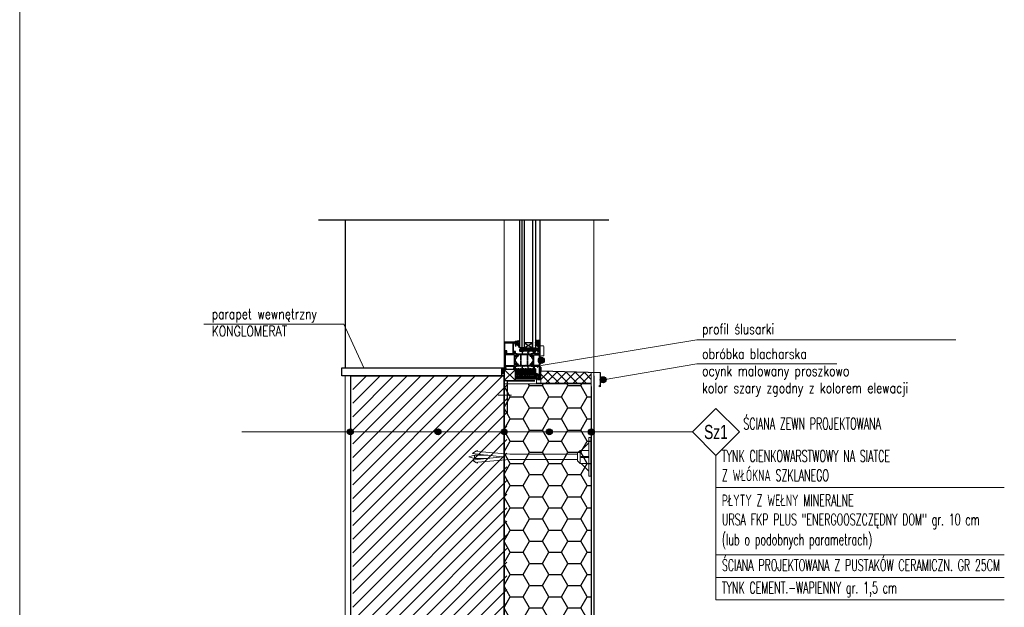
# Model space of a CAD drawing. Header units: millimetres. Extents: x -1427 to 15787, y -1578 to 5789.
# Tile 92 of 146: x 3065 to 3257, y 1163 to 1277. Entities that reach past the tile are written whole.
import ezdxf
from ezdxf.enums import TextEntityAlignment as Align

# ---------------------------------------------------------------- set-up
doc = ezdxf.new("R2010")
doc.units = ezdxf.units.MM
doc.linetypes.add('DASHED', pattern=[19.05, 12.7, -6.35])
doc.linetypes.add('HIDDEN', pattern=[9.525, 6.35, -3.175])
for name, color, linetype, lineweight in [('0-S-linia-optiroc', 43, 'Continuous', 30), ('A_opis', 7, 'Continuous', 13), ('A_SCIANY ZEWNĘTRZNE', 1, 'Continuous', 30), ('B-widok', 1, 'Continuous', 0), ('MB-kreskowanie', 8, 'Continuous', 25), ('MB-uszczelki_tworzywa', 8, 'Continuous', 0), ('WIDOK CIENKA', 199, 'Continuous', 9)]:
    doc.layers.add(name, color=color, linetype=linetype, lineweight=lineweight)
for name, color, linetype in [('A-dim', 3, 'Continuous'), ('A-elewacja stolarka', 6, 'Continuous'), ('A-op', 3, 'Continuous'), ('A_ elewacje - widok', 251, 'Continuous'), ('B-izolacja', 8, 'Continuous'), ('H-hatch', 8, 'Continuous'), ('MB-inne', 8, 'Continuous'), ('MB-profile', 7, 'Continuous'), ('MB-szyby', 4, 'Continuous')]:
    doc.layers.add(name, color=color, linetype=linetype)
doc.styles.add('ARIAL TEEN', font='arial.ttf')
doc.styles.add('SIMPLEX', font='simplex.shx', dxfattribs={"width": 0.77})
doc.styles.add('TXT', font='simplex.shx')
pattern_1 = [(45, (-1145.0197, -1215.2017), (-0.9899495, 0.9899495), []), (135, (-1145.0197, -1215.2017), (-0.9899495, -0.9899495), [])]

# ---------------------------------------------------------------- blocks, each defined once
blk = doc.blocks.new('80453029')
at = {"layer": 'MB-kreskowanie'}
h = blk.add_hatch(dxfattribs=at)
h.set_pattern_fill('_U', color=256, scale=1.5, angle=45, style=0, double=1, pattern_type=0)
h.set_pattern_definition([(135, (692.398, -297.8513), (1.0606602, 1.0606602), []), (45, (692.398, -297.8513), (1.0606602, -1.0606602), [])])
h.paths.add_polyline_path([(-31.6, -8.9), (-31.6, -9.4), (-35.4, -9.4), (-35.9, -8.9), (-35.9, -6.4), (-34.9, -5.4), (-0.5, -5.4), (0.1, -5.9), (0.1, -6.9), (-0.4, -7.4), (-3.1, -7.4), (-4.1, -8.4), (-4.1, -10.3), (-5.1, -11.2), (-6.9, -10.6), (-6.9, -9.6), (-7.1, -9.4), (-10.6, -9.4), (-10.6, -8.9)])
at = {"layer": 'MB-uszczelki_tworzywa'}
for p, q in [((1.6, 1.2), (-0.1, -5)), ((2.6, 1.1), (1.9, -6.9)), ((-0.5, -5.4), (2, -5.4)), ((-0.4, -7.4), (1.4, -7.4)), ((1.7, -0.9), (2, -0.9))]:
    blk.add_line(p, q, dxfattribs=at)
blk.add_lwpolyline([(-5.6, -11.2), (-6.9, -10.6), (-6.9, -9.6, 0.414214), (-7.1, -9.4), (-10.6, -9.4), (-10.6, -9.4, 0.414214), (-11.1, -8.9), (-31.1, -8.9, 0.420257), (-31.6, -9.4), (-35.4, -9.4, -0.414214), (-35.9, -8.9), (-35.9, -6.4, -0.414214), (-34.9, -5.4), (-0.4, -5.4, -0.414214), (0.1, -5.9), (0.1, -6.9, -0.414214), (-0.4, -7.4), (-3.1, -7.4, 0.414214), (-4.1, -8.4), (-4.1, -10.3, -0.57735), (-5.6, -11.2)], format="xyb", dxfattribs=at)
for centre, start, end in [((2.1, 1.1), 0, 165), ((-0.5, -4.9), 270, 345), ((1.7, -0.4), 165, 270), ((1.4, -6.9), 270, 355), ((2, -0.4), 270, 355)]:
    blk.add_arc(centre, 0.5, start, end, dxfattribs=at)
blk = doc.blocks.new('_80453031')
at = {"layer": 'MB-kreskowanie'}
h = blk.add_hatch(dxfattribs=at)
h.set_pattern_fill('_U', color=256, angle=45, style=0, double=1, pattern_type=0)
h.set_pattern_definition([(135, (692.398, -297.8513), (0.7071068, 0.7071068), []), (45, (692.398, -297.8513), (0.7071068, -0.7071068), [])])
h.paths.add_polyline_path([(-0.5, -5.4), (-34.5, -5.4), (-34.5, -2.9), (-0.5, -2.9)])
at = {"layer": 'MB-uszczelki_tworzywa'}
for p, q in [((-0.5, -2.9), (-34.5, -2.9)), ((-34.5, -2.9), (-34.5, -5.4)), ((-34.5, -5.4), (-0.5, -5.4)), ((-0.5, -5.4), (-0.5, -2.9))]:
    blk.add_line(p, q, dxfattribs=at)
blk = doc.blocks.new('80455011')
at = {"layer": 'MB-uszczelki_tworzywa'}
for p, q in [((-7.5, -3.8), (-7.5, 14.2)), ((-5.5, 16.2), (0, 16.2)), ((0, 16.2), (0, 14)), ((0, -4), (0, 14)), ((1.8, 5.4), (2, 5.4)), ((1.8, 4.3), (4.2, 4.3)), ((1.8, 1.9), (4, 1.9)), ((1.8, 0), (4, 0)), ((2, 5.4), (2, 6.7)), ((2, 6.7), (4.5, 5.2)), ((4, 1.9), (4, 0)), ((-3.1, -3.8), (-7.5, -3.8)), ((-3.1, -3.8), (-3.1, -4)), ((-3.1, -4), (0, -4))]:
    blk.add_line(p, q, dxfattribs=at)
for centre, radius, start, end in [((-5.5, 14.2), 2, 90, 180), ((4.2, 4.8), 0.5, 270, 59.0362)]:
    blk.add_arc(centre, radius, start, end, dxfattribs=at)
blk = doc.blocks.new('120518')
at = {"layer": 'MB-kreskowanie'}
h = blk.add_hatch(dxfattribs=at)
h.set_pattern_fill('HEX', color=256, scale=0.16, angle=45, style=0)
h.set_pattern_definition([(45, (-4018.1429, -1802.5023), (-0.62217025, 0.62217025), [0.508, -1.016]), (165, (-4018.1429, -1802.5023), (-0.22773012, -0.84990036), [0.508, -1.016]), (105, (-4017.7837, -1802.1431), (-0.84990036, -0.22773012), [0.508, -1.016])])
edge = h.paths.add_edge_path()
edge.add_line((8.5, 1.3), (8.8, 4.7))
edge.add_arc((8.5, 4.7), 0.3, 356.7261, 450.0279)
edge.add_line((8.5, 5), (7.2, 5))
edge.add_line((7.2, 5), (6.4, 4.9))
edge.add_line((6.4, 4.9), (4.8, 4.9))
edge.add_line((4.8, 4.9), (4.1, 5))
edge.add_line((4.1, 5), (2.9, 5))
edge.add_line((2.9, 5), (2.2, 4.9))
edge.add_line((2.2, 4.9), (0.6, 4.9))
edge.add_line((0.6, 4.9), (-0.2, 5))
edge.add_line((-0.2, 5), (-1.5, 5))
edge.add_arc((-1.5, 4.7), 0.3, 90.0279, 183.3298)
edge.add_line((-1.8, 4.7), (-1.5, 1.3))
edge.add_arc((-1.2, 1.3), 0.3, 183.3298, 270.0279)
edge.add_line((-1.2, 1), (8.2, 1))
edge.add_arc((8.2, 1.3), 0.3, 270.0279, 356.7261)
h = blk.add_hatch(dxfattribs=at)
h.set_pattern_fill('DOTS', color=256, scale=0.3, angle=45, style=0)
h.set_pattern_definition([(135, (852.2059, -3735.78355), (0.1683798, 0.505139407), [0, -0.47625])])
edge = h.paths.add_edge_path()
edge.add_line((5.5, 1), (1.5, 1))
edge.add_line((1.5, 1), (1.5, -0.2))
edge.add_line((1.5, -0.2), (1.1, -0.3))
edge.add_arc((1.1, -0.5), 0.2, 99.4903, 210.0279)
edge.add_line((0.9, -0.6), (1.6, -1.8))
edge.add_arc((2, -1.5), 0.5, 210.0279, 270.0279)
edge.add_line((2, -2), (5, -2))
edge.add_arc((5, -1.5), 0.5, 270.0279, 330.0279)
edge.add_line((5.4, -1.8), (6.1, -0.6))
edge.add_arc((5.9, -0.5), 0.2, 330.0279, 440.5656)
edge.add_line((5.9, -0.3), (5.5, -0.2))
edge.add_line((5.5, -0.2), (5.5, 1))
edge = h.paths.add_edge_path(flags=16)
edge.add_arc((3.5, -0.3), 1, -18.8416, 191.4871, ccw=False)
edge.add_arc((3.5, -0.3), 1, 191.4871, 341.1584, ccw=False)
at = {"layer": 'MB-uszczelki_tworzywa'}
blk.add_lwpolyline([(4.1, 5), (4.8, 4.9), (6.4, 4.9), (7.2, 5), (8.5, 5, -0.431195), (8.8, 4.7), (8.5, 1.3, -0.397434), (8.2, 1), (-1.2, 1, -0.397434), (-1.5, 1.3), (-1.8, 4.7, -0.431195), (-1.5, 5), (-0.2, 5), (0.6, 4.9), (2.2, 4.9), (2.9, 5)], format="xyb", close=True, dxfattribs=at)
blk.add_lwpolyline([(5.5, 1), (5.5, -0.2), (5.9, -0.3, -0.523553), (6.1, -0.6), (5.4, -1.8, -0.267949), (5, -2), (5, -2), (2, -2, -0.267818), (1.6, -1.8), (0.9, -0.6, -0.523553), (1.1, -0.3), (1.5, -0.2), (1.5, 1)], format="xyb", dxfattribs=at)
blk.add_circle((3.5, -0.3), 1, dxfattribs=at)
blk = doc.blocks.new('S')
at = {"layer": 'MB-kreskowanie', "linetype": 'Continuous'}
for centre, start, end in [((-678.8, -1779.8), 11.6299, 17.2426), ((-678.3, -1779.8), 333.9145, 359.9902), ((-678.3, -1779.8), 11.6299, 17.2426), ((-677.3, -1779.8), 329.7087, 17.2479), ((-676.3, -1779.8), 329.7087, 17.2479), ((-675.3, -1779.8), 329.7087, 17.2533), ((-674.3, -1779.8), 329.7087, 17.2533), ((-673.3, -1779.8), 329.7087, 17.2533), ((-672.3, -1779.8), 329.7087, 0.0055), ((-672.3, -1779.8), 11.5909, 17.2587), ((-671.3, -1779.8), 329.7087, 333.9145), ((-671.3, -1779.8), 11.6456, 17.2587)]:
    blk.add_arc(centre, 4.96, start, end, dxfattribs=at)
blk = doc.blocks.new('K518121X')
at = {"layer": 'MB-kreskowanie'}
h = blk.add_hatch(color=0, dxfattribs=at)
h.paths.add_polyline_path([(-37.8, 0), (-38, -0.2), (-38, -5), (-36, -5), (-35, -4), (-36.5, -4), (-36.5, -1.5), (-29.5, -1.5), (-29.5, -4), (-31, -4), (-30, -5), (-26.5, -5), (-26.5, -4), (-28, -4), (-28, -1.8), (-12, -1.8), (-12, -4), (-13.5, -4), (-13.5, -5), (-12, -5), (-12, -11), (-16.9, -11), (-17, -11.1), (-17, -13.9), (-16.9, -14), (-15.9, -14), (-15.8, -13.9), (-15.8, -12.5), (-12, -12.5), (-12, -17.4), (-11.8, -17.6), (-9.8, -17.6), (-9.6, -17.3), (-10.1, -14.2), (-9.9, -14), (-5.7, -14), (-5.5, -14.3), (-6.4, -16.7), (-6.2, -17), (-5.4, -17), (-2.6, -15), (-2.3, -14.3), (-1.8, -14), (1.8, -14), (2.3, -14.3), (2.5, -15), (5.4, -17), (6.2, -17), (6.4, -16.7), (5.5, -14.3), (5.7, -14), (9.9, -14), (10.1, -14.2), (9.6, -17.3), (9.8, -17.6), (11.8, -17.6), (12, -17.4), (12, -12.5), (15.8, -12.5), (15.8, -13.9), (15.9, -14), (16.9, -14), (17, -13.9), (17, -11.1), (16.9, -11), (12, -11), (12, -5), (13.5, -5), (13.5, -4), (12, -4), (12, -1.8), (28, -1.8), (28, -4), (26.5, -4), (26.5, -5), (30, -5), (31, -4), (29.5, -4), (29.5, -1.5), (36.5, -1.5), (36.5, -4), (35, -4), (36, -5), (38, -5), (38, -0.2), (37.8, 0)])
h.paths.add_polyline_path([(10.2, -1.8), (10.2, -12), (-10.2, -12), (-10.2, -1.8)], flags=16)
h = blk.add_hatch(dxfattribs=at)
h.set_pattern_fill('_U', color=256, scale=1.4, angle=45, style=0, double=1, pattern_type=0)
h.set_pattern_definition(pattern_1)
h.paths.add_polyline_path([(-9.7, -42), (-9, -42), (-7.1, -43.3), (-5.5, -47.6), (-5.8, -48), (-6.5, -48), (-6.7, -47.9), (-7.1, -47.9), (-7.3, -47.7), (-7.3, -47.6), (-7.3, -47.5), (-7.8, -46.7), (-8.3, -47.5), (-8.3, -47.6), (-8.3, -47.7), (-8.5, -47.9), (-8.9, -47.9), (-9.1, -48), (-9.8, -48), (-10.1, -47.6), (-9.6, -44.6), (-10.1, -44), (-11.5, -44), (-12, -43.5), (-12, -35.3), (-12.3, -35), (-16.3, -35), (-17, -34.3), (-17, -33.3), (-16.7, -33), (-16.3, -33), (-16, -33.3), (-16, -33.7), (-15.7, -34), (-12.3, -34), (-12, -33.7), (-12, -24.3), (-12.3, -24), (-16.7, -24), (-17, -23.7), (-17, -21.8), (-16.7, -21.5), (-16.1, -21.5), (-15.8, -21.8), (-15.8, -22.7), (-15.5, -23), (-12.3, -23), (-12, -22.7), (-12, -18.5), (-11.5, -18), (-10.1, -18), (-9.6, -17.4), (-10.1, -14.3), (-9.8, -14), (-9.1, -14), (-8.9, -14.1), (-8.5, -14.1), (-8.3, -14.3), (-8.3, -14.4), (-8.3, -14.4), (-7.8, -15.3), (-7.3, -14.4), (-7.3, -14.4), (-7.3, -14.3), (-7.1, -14.1), (-6.7, -14.1), (-6.5, -14), (-5.8, -14), (-5.5, -14.4), (-7.1, -18.7), (-9, -20), (-9.7, -20), (-10.2, -20.5), (-10.2, -23.7), (-9.9, -24), (-1.2, -24), (-0.7, -24.5), (-1.2, -25), (-9.9, -25), (-10.2, -25.3), (-10.2, -36.7), (-9.9, -37), (-1.2, -37), (-0.7, -37.5), (-1.2, -38), (-9.9, -38), (-10.2, -38.3), (-10.2, -41.5)])
h = blk.add_hatch(dxfattribs=at)
h.set_pattern_fill('_U', color=256, scale=1.4, angle=45, style=0, double=1, pattern_type=0)
h.set_pattern_definition(pattern_1)
h.paths.add_polyline_path([(9.7, -42), (9, -42), (7.1, -43.3), (5.5, -47.6), (5.8, -48), (6.5, -48), (6.7, -47.9), (7.1, -47.9), (7.3, -47.7), (7.3, -47.7), (7.2, -47.6), (7.8, -46.7), (8.3, -47.6), (8.3, -47.7), (8.3, -47.7), (8.5, -47.9), (8.9, -47.9), (9.1, -48), (9.8, -48), (10.1, -47.7), (9.5, -44.6), (10, -44), (11.5, -44), (12, -43.5), (12, -35.3), (12.3, -35), (16.3, -35), (17, -34.3), (17, -33.3), (16.7, -33), (16.3, -33), (16, -33.3), (16, -33.7), (15.7, -34), (12.3, -34), (12, -33.7), (12, -24.3), (12.3, -24), (16.7, -24), (17, -23.7), (17, -21.8), (16.7, -21.5), (16.1, -21.5), (15.8, -21.8), (15.8, -22.7), (15.5, -23), (12.3, -23), (12, -22.7), (12, -18.5), (11.5, -18), (10, -18), (9.5, -17.4), (10.1, -14.4), (9.8, -14), (9.1, -14), (8.9, -14.1), (8.5, -14.1), (8.3, -14.3), (8.3, -14.4), (8.3, -14.5), (7.8, -15.3), (7.2, -14.5), (7.3, -14.4), (7.3, -14.3), (7.1, -14.1), (6.7, -14.1), (6.5, -14), (5.8, -14), (5.5, -14.4), (7.1, -18.7), (9, -20), (9.7, -20), (10.2, -20.5), (10.2, -23.7), (9.9, -24), (1.2, -24), (0.7, -24.5), (1.2, -25), (9.9, -25), (10.2, -25.3), (10.2, -36.7), (9.9, -37), (1.2, -37), (0.7, -37.5), (1.2, -38), (9.9, -38), (10.2, -38.3), (10.2, -41.5)])
h = blk.add_hatch(color=0, dxfattribs=at)
h.paths.add_polyline_path([(-15, -50), (-15, -52), (-15.5, -52), (-17, -51.6), (-17, -48), (-12, -48), (-12, -44.6), (-11.8, -44.4), (-9.8, -44.4), (-9.6, -44.7), (-10.1, -47.8), (-9.9, -48), (-5.7, -48), (-5.5, -47.7), (-6.4, -45.3), (-6.2, -45), (-5.4, -45), (-2.6, -47), (-2.3, -47.7), (-1.8, -48), (1.8, -48), (2.3, -47.7), (2.5, -47), (5.3, -45), (6.2, -45), (6.3, -45.3), (5.5, -47.7), (5.6, -48), (9.9, -48), (10.1, -47.8), (9.5, -44.7), (9.7, -44.4), (11.8, -44.4), (12, -44.6), (12, -48), (17, -48), (17, -51.6), (15.5, -52), (15, -52), (15, -50), (12, -50), (12, -58.8), (11.7, -59), (12, -59.3), (12, -68), (15, -68), (15, -66), (15.5, -66), (17, -66.4), (17, -70), (-17, -70), (-17, -66.4), (-15.5, -66), (-15, -66), (-15, -68), (-12, -68), (-12, -59.3), (-11.8, -59), (-12, -58.8), (-12, -50)])
h.paths.add_polyline_path([(-10.2, -50), (10.2, -50), (10.2, -68.2), (-10.2, -68.2)], flags=16)
at = {"layer": 'MB-profile'}
blk.add_lwpolyline([(-12, -1.8), (-12, -4), (-12, -1.8), (-28, -1.8), (-28, -4), (-26.5, -4), (-26.5, -5), (-30, -5), (-31, -4), (-29.5, -4), (-29.5, -1.5), (-36.5, -1.5), (-36.5, -4), (-35, -4), (-36, -5), (-38, -5), (-38, -0.2), (-37.8, 0), (37.8, 0), (38, -0.2), (38, -5), (36, -5), (35, -4), (36.5, -4), (36.5, -1.5), (29.5, -1.5), (29.5, -4), (31, -4), (30, -5), (26.5, -5), (26.5, -4), (28, -4), (28, -1.8), (12, -1.8), (12, -4), (13.5, -4), (13.5, -5), (12, -5), (12, -11), (16.9, -11), (17, -11.1), (17, -13.9), (16.9, -14), (15.9, -14), (15.8, -13.9), (15.8, -12.5), (12, -12.5), (12, -17.4), (11.8, -17.6), (9.8, -17.6), (9.6, -17.3), (10.1, -14.2), (9.9, -14), (5.7, -14), (5.5, -14.3), (6.4, -16.7), (6.2, -17), (5.4, -17), (2.5, -15), (2.3, -14.3), (1.8, -14), (-1.8, -14), (-2.3, -14.3), (-2.6, -15), (-5.4, -17), (-6.2, -17), (-6.4, -16.7), (-5.5, -14.3), (-5.7, -14), (-9.9, -14), (-10.1, -14.2), (-9.6, -17.3), (-9.8, -17.6), (-11.8, -17.6), (-12, -17.4), (-12, -12.5), (-15.8, -12.5), (-15.8, -13.9), (-15.9, -14), (-16.9, -14), (-17, -13.9), (-17, -11.1), (-16.9, -11), (-12, -11), (-12, -5), (-13.5, -5), (-13.5, -4), (-12, -4)], dxfattribs=at)
for points in [[(-10.2, -12), (10.2, -12), (10.2, -1.8), (-10.2, -1.8)], [(-15, -50), (-15, -52), (-15.5, -52), (-17, -51.6), (-17, -48), (-12, -48), (-12, -44.6), (-11.8, -44.4), (-9.8, -44.4), (-9.6, -44.7), (-10.1, -47.8), (-9.9, -48), (-5.7, -48), (-5.5, -47.7), (-6.4, -45.3), (-6.2, -45), (-5.4, -45), (-2.6, -47), (-2.3, -47.7), (-1.8, -48), (1.8, -48), (2.3, -47.7), (2.5, -47), (5.3, -45), (6.2, -45), (6.3, -45.3), (5.5, -47.7), (5.6, -48), (9.9, -48), (10.1, -47.8), (9.5, -44.7), (9.7, -44.4), (11.8, -44.4), (12, -44.6), (12, -48), (17, -48), (17, -51.6), (15.5, -52), (15, -52), (15, -50), (12, -50), (12, -58.8), (11.7, -59), (12, -59.3), (12, -68), (15, -68), (15, -66), (15.5, -66), (17, -66.4), (17, -70), (-17, -70), (-17, -66.4), (-15.5, -66), (-15, -66), (-15, -68), (-12, -68), (-12, -59.3), (-11.8, -59), (-12, -58.8), (-12, -50)], [(-10.2, -50), (10.2, -50), (10.2, -68.2), (-10.2, -68.2)]]:
    blk.add_lwpolyline(points, close=True, dxfattribs=at)
at = {"layer": 'MB-uszczelki_tworzywa'}
for points in [[(-9.7, -42), (-9, -42), (-7.1, -43.3), (-5.5, -47.6), (-5.8, -48), (-6.5, -48), (-6.7, -47.9), (-7.1, -47.9), (-7.3, -47.7), (-7.3, -47.6), (-7.3, -47.5), (-7.8, -46.7), (-8.3, -47.5), (-8.3, -47.6), (-8.3, -47.7), (-8.5, -47.9), (-8.9, -47.9), (-9.1, -48), (-9.8, -48), (-10.1, -47.6), (-9.6, -44.6), (-10.1, -44), (-11.5, -44), (-12, -43.5), (-12, -35.3), (-12.3, -35), (-16.3, -35), (-17, -34.3), (-17, -33.3), (-16.7, -33), (-16.3, -33), (-16, -33.3), (-16, -33.7), (-15.7, -34), (-12.3, -34), (-12, -33.7), (-12, -24.3), (-12.3, -24), (-16.7, -24), (-17, -23.7), (-17, -21.8), (-16.7, -21.5), (-16.1, -21.5), (-15.8, -21.8), (-15.8, -22.7), (-15.5, -23), (-12.3, -23), (-12, -22.7), (-12, -18.5), (-11.5, -18), (-10.1, -18), (-9.6, -17.4), (-10.1, -14.3), (-9.8, -14), (-9.1, -14), (-8.9, -14.1), (-8.5, -14.1), (-8.3, -14.3), (-8.3, -14.4), (-8.3, -14.4), (-7.8, -15.3), (-7.3, -14.4), (-7.3, -14.4), (-7.3, -14.3), (-7.1, -14.1), (-6.7, -14.1), (-6.5, -14), (-5.8, -14), (-5.5, -14.4), (-7.1, -18.7), (-9, -20), (-9.7, -20), (-10.2, -20.5), (-10.2, -23.7), (-9.9, -24), (-1.2, -24), (-0.7, -24.5), (-1.2, -25), (-9.9, -25), (-10.2, -25.3), (-10.2, -36.7), (-9.9, -37), (-1.2, -37), (-0.7, -37.5), (-1.2, -38), (-9.9, -38), (-10.2, -38.3), (-10.2, -41.5)], [(9.7, -42), (9, -42), (7.1, -43.3), (5.5, -47.6), (5.8, -48), (6.5, -48), (6.7, -47.9), (7.1, -47.9), (7.3, -47.7), (7.3, -47.7), (7.2, -47.6), (7.8, -46.7), (8.3, -47.6), (8.3, -47.7), (8.3, -47.7), (8.5, -47.9), (8.9, -47.9), (9.1, -48), (9.8, -48), (10.1, -47.7), (9.5, -44.6), (10, -44), (11.5, -44), (12, -43.5), (12, -35.3), (12.3, -35), (16.3, -35), (17, -34.3), (17, -33.3), (16.7, -33), (16.3, -33), (16, -33.3), (16, -33.7), (15.7, -34), (12.3, -34), (12, -33.7), (12, -24.3), (12.3, -24), (16.7, -24), (17, -23.7), (17, -21.8), (16.7, -21.5), (16.1, -21.5), (15.8, -21.8), (15.8, -22.7), (15.5, -23), (12.3, -23), (12, -22.7), (12, -18.5), (11.5, -18), (10, -18), (9.5, -17.4), (10.1, -14.4), (9.8, -14), (9.1, -14), (8.9, -14.1), (8.5, -14.1), (8.3, -14.3), (8.3, -14.4), (8.3, -14.5), (7.8, -15.3), (7.2, -14.5), (7.3, -14.4), (7.3, -14.3), (7.1, -14.1), (6.7, -14.1), (6.5, -14), (5.8, -14), (5.5, -14.4), (7.1, -18.7), (9, -20), (9.7, -20), (10.2, -20.5), (10.2, -23.7), (9.9, -24), (1.2, -24), (0.7, -24.5), (1.2, -25), (9.9, -25), (10.2, -25.3), (10.2, -36.7), (9.9, -37), (1.2, -37), (0.7, -37.5), (1.2, -38), (9.9, -38), (10.2, -38.3), (10.2, -41.5)]]:
    blk.add_lwpolyline(points, close=True, dxfattribs=at)
blk = doc.blocks.new('120541')
at = {"layer": 'MB-kreskowanie'}
h = blk.add_hatch(dxfattribs=at)
h.set_pattern_fill('DOTS', color=256, scale=0.3, angle=45, style=0)
h.set_pattern_definition([(45, (-4995.66357, -1667.54833), (-0.168379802, 0.505139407), [0, -0.47625])])
h.paths.add_polyline_path([(-0.4, 0), (-0.6, 0.8, 0.578617), (-1.5, 1.1, -0.167825), (-8.2, -5.4, 0.893973), (-7.6, -7, 0.128874), (-2.7, -4), (-2.6, -3.9, -0.489944), (-1.8, -3.8, 0.282302), (3.4, -7, 0.422272), (4.9, -5.3), (3.7, 1.4, 0.392504), (2.9, 2.1), (2, 2.1, 0.388879), (1.8, 1.9), (1.8, 1.9), (1.9, 0.2, -0.440011), (1.7, 0)])
h.paths.add_polyline_path([(1.6, -3, -0.25538), (2.1, -3.5), (2.3, -4, 0.15902), (3.5, -5.4, -0.733477), (3.2, -6.4, -0.276303), (-0.9, -3.9, -0.522754), (-0.3, -3)], flags=16)
at = {"layer": 'MB-uszczelki_tworzywa'}
for points in [[(-2.7, -4, -0.128874), (-7.6, -7, -0.893973), (-8.2, -5.4, 0.167825), (-1.5, 1.1, -0.578617), (-0.6, 0.8), (-0.4, 0), (1.7, 0, 0.440011), (1.9, 0.2), (1.8, 1.9, -0.440011), (2, 2.1), (2.9, 2.1, -0.392504), (3.7, 1.4), (4.9, -5.3, -0.422272), (3.4, -7, -0.282302), (-1.8, -3.8, 0.489944), (-2.6, -3.9), (-2.7, -4, -0.538806)], [(-0.3, -3, 0.522754), (-0.9, -3.9, 0.276303), (3.2, -6.4, 0.733477), (3.5, -5.4, -0.15902), (2.3, -4), (2.1, -3.5, 0.254785), (1.6, -3)]]:
    blk.add_lwpolyline(points, format="xyb", close=True, dxfattribs=at)
blk = doc.blocks.new('K417844X')
at = {"layer": 'MB-kreskowanie'}
blk.add_hatch(color=0, dxfattribs=at).paths.add_polyline_path([(0, 0.2), (4, 0.2), (4, -2.2), (3.8, -2.3), (3.6, -2.9), (4.3, -4), (5.2, -3.7), (5.2, 1.2), (1.9, 1.2), (1.4, 1.7), (1.4, 15.6), (2.4, 16.6), (16.3, 16.6), (16.8, 16.1), (16.8, -4.1), (17.7, -4.5), (19.5, -2.6), (19.3, -2.1), (18, -2.1), (18, 16.2), (18.5, 16.7), (20.5, 16.7), (20.5, 15.5), (22.4, 10.4), (23.5, 10.8), (21.7, 15.7), (21.7, 16.5), (23.5, 16.2), (23.5, 17.5), (23, 18), (19.3, 18), (0.2, 18), (0, 17.7)])
at = {"layer": 'MB-profile', "linetype": 'Continuous'}
blk.add_lwpolyline([(4, -2.2), (3.8, -2.3), (3.6, -2.9), (4.3, -4), (5.2, -3.7), (5.2, 1.2), (1.9, 1.2), (1.4, 1.7), (1.4, 15.6), (2.4, 16.6), (16.3, 16.6), (16.8, 16.1), (16.8, -4.1), (17.7, -4.5), (19.5, -2.6), (19.3, -2.1), (18, -2.1), (18, 16.2), (18.5, 16.7), (20.5, 16.7), (20.5, 15.5), (22.4, 10.4), (23.5, 10.8), (21.7, 15.7), (21.7, 16.5), (23.5, 16.2), (23.5, 17.5), (23, 18), (19.3, 18), (0.2, 18), (0, 17.7), (0, 0.2), (4, 0.2)], close=True, dxfattribs=at)

msp = doc.modelspace()

# ---------------------------------------------------------------- hatches: boundary and pattern name
h = msp.add_hatch()
h.set_pattern_fill('HONEY', color=8, scale=0.05, angle=180, style=0)
h.set_pattern_definition([(180, (3474.99391, 1100.63963), (-0.238125, 0.1374815), [0.15875, -0.3175]), (60, (3474.99391, 1100.63963), (0.23812497, 0.13748155), [0.15875, -0.3175]), (120, (3474.99391, 1100.63963), (-3e-08, 0.27496305), [-0.3175, 0.15875])])
h.paths.add_polyline_path([(3165.81449, 1207.2701), (3161.91492, 1207.2707), (3161.91492, 1209.27101), (3165.81449, 1209.2704)])
at = {"layer": 'A_opis', "linetype": 'ByBlock', "lineweight": -2}
for points in [[(3166.38919, 1210.93229, -1), (3167.54846, 1210.93229, -1)], [(3178.44342, 1207.16591, -1), (3179.60269, 1207.16591, -1)], [(3129.14058, 1196.99668, -1), (3130.29985, 1196.99668, -1)], [(3146.24258, 1196.99668, -1), (3147.40185, 1196.99668, -1)], [(3159.14058, 1196.99668, -1), (3160.29985, 1196.99668, -1)], [(3167.93804, 1196.99668, -1), (3169.09731, 1196.99668, -1)], [(3176.14058, 1196.98458, -1), (3177.29985, 1196.98458, -1)]]:
    msp.add_hatch(color=256, dxfattribs=at).paths.add_polyline_path(points)
at = {"layer": 'B-izolacja'}
h = msp.add_hatch(dxfattribs=at)
h.set_pattern_fill('ANSI37', color=256, scale=10, style=0)
h.set_pattern_definition([(45, (-47572.8383, -14265.535), (-0.883883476, 0.883883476), []), (135, (-47572.8383, -14265.535), (-0.883883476, -0.883883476), [])])
h.paths.add_polyline_path([(3166.85073, 1208.82825), (3166.85073, 1206.32922), (3176.71492, 1206.32922), (3176.71492, 1208.53529)])
h = msp.add_hatch(dxfattribs=at)
h.set_pattern_fill('HONEY', color=256, scale=20, style=0)
h.set_pattern_definition([(0, (-47572.8383, -14265.535), (3.75, 2.16506351), [2.5, -5]), (120, (-47572.8383, -14265.535), (-3.75, 2.16506351), [2.5, -5]), (60, (-47572.8383, -14265.535), (8e-16, 4.33012702), [-5, 2.5])])
edge = h.paths.add_edge_path()
edge.add_line((3176.71492, 1206.32922), (3159.71492, 1206.32922))
edge.add_line((3176.71492, 1206.32922), (3176.71492, 1132.93715))
edge.add_line((3176.71492, 1132.93715), (3159.71492, 1132.93715))
edge.add_line((3159.71492, 1132.93715), (3159.71492, 1206.32922))
at = {"layer": 'H-hatch'}
h = msp.add_hatch(dxfattribs=at)
h.set_pattern_fill('ANSI31', color=256, scale=15, style=0)
h.set_pattern_definition([(45, (-45926.3734, -14265.535), (-1.325825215, 1.325825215), [])])
h.paths.add_polyline_path([(3130.21633, 1094.88702), (3160.21633, 1094.88702), (3160.21633, 1207.88533), (3130.21633, 1207.88533)])
at = {"layer": 'MB-inne'}
h = msp.add_hatch(dxfattribs=at)
h.set_pattern_fill('_USER', color=256, scale=0.2, angle=135, style=0, double=1, pattern_type=0)
h.set_pattern_definition([(135, (3159.7151, 1208.29444), (0.14142, 0.14142), []), (45, (3159.7151, 1208.29444), (0.14142, -0.14142), [])])
edge = h.paths.add_edge_path()
edge.add_line((3159.21528, 1208.32353), (3159.2151, 1209.00669))
edge.add_arc((3159.4651, 1208.69444), 0.4, 51.3178125, 128.6821875, ccw=False)
edge.add_line((3159.7151, 1209.00669), (3159.7151, 1208.38219))
edge.add_arc((3159.42825, 1208.6676), 0.40465, 238.2427088, 315.1437339, ccw=False)

# ---------------------------------------------------------------- linework, layer by layer
msp.add_line((3166.71463, 1214.74642), (3166.71463, 1238.33583))
at = {"color": 8}
for p, q in [((3161.91492, 1209.15354), (3159.71492, 1206.97375, -4.8)), ((3159.71492, 1209.15354), (3161.91492, 1206.97375, -4.8))]:
    msp.add_line(p, q, dxfattribs=at)
at = {"color": 8, "linetype": 'HIDDEN', "ltscale": 20, "const_width": 0.1}
msp.add_lwpolyline([(3161.91492, 1209.22006), (3159.71492, 1209.2199)], dxfattribs=at)
at = {"color": 8}
for points in [[(3161.91492, 1209.15354), (3159.71492, 1209.15354), (3159.71492, 1206.97375), (3161.91492, 1206.97375)], [(3165.81449, 1207.2701), (3161.91492, 1207.2707), (3161.91492, 1209.27101), (3165.81449, 1209.2704)]]:
    msp.add_lwpolyline(points, close=True, dxfattribs=at)
at = {"layer": '0-S-linia-optiroc', "elevation": 9.6}
msp.add_lwpolyline([(3129.71492, 1207.93545), (3129.71619, 1104.93534)], dxfattribs=at)
at = {"layer": '0-S-linia-optiroc'}
for points in [[(3129.71492, 1207.93545), (3159.71492, 1207.93545)], [(3159.71492, 1207.93545), (3159.71492, 1023.93395)]]:
    msp.add_lwpolyline(points, dxfattribs=at)
at = {"layer": 'A-dim', "linetype": 'DASHED', "ltscale": 5, "elevation": -4.8}
msp.add_lwpolyline([(3123.52738, 1238.33583), (3180.16473, 1238.33583)], dxfattribs=at)
at = {"layer": 'A-elewacja stolarka', "linetype": 'Continuous'}
msp.add_lwpolyline([(3159.71492, 1207.93715), (3128.01864, 1207.93715), (3128.01864, 1209.49494), (3159.71492, 1209.49494)], close=True, dxfattribs=at)
at = {"layer": 'A-elewacja stolarka', "linetype": 'Continuous', "elevation": -4.8}
for points in [[(3166.85073, 1209.61278), (3166.78583, 1209.61278)], [(3166.85073, 1209.61278), (3166.85073, 1208.87287)]]:
    msp.add_lwpolyline(points, dxfattribs=at)
at = {"layer": 'A-elewacja stolarka', "linetype": 'Continuous'}
for points in [[(3166.85073, 1208.87287), (3178.43813, 1208.57983), (3178.43813, 1205.74124)], [(3178.43813, 1205.74124), (3178.19338, 1205.97531)]]:
    msp.add_lwpolyline(points, dxfattribs=at)
at = {"layer": 'A-op'}
msp.add_lwpolyline([(3129.71492, 1094.93715), (3159.71492, 1094.93715), (3159.71492, 1207.93545), (3129.71492, 1207.93545)], close=True, dxfattribs=at)
at = {"layer": 'A_ elewacje - widok', "linetype": 'Continuous'}
msp.add_lwpolyline([(3128.71492, 1238.36267), (3128.71492, 1209.49494)], dxfattribs=at)
at = {"layer": 'A_opis', "lineweight": 0}
msp.add_line((3201.02686, 1192.38301, -4.8), (3201.02686, 1164.25801, -4.8), dxfattribs=at)
for points, elevation in [([(3101.14315, 1217.99507), (3128.47001, 1217.99507), (3132.3658, 1209.49494)], 4.8), ([(3201.02686, 1186.13301), (3257.27686, 1186.13301)], -4.8), ([(3201.02686, 1173.00801), (3257.27686, 1173.00801)], -4.8), ([(3201.02686, 1168.63301), (3257.27686, 1168.63301)], -4.8), ([(3201.02686, 1164.25801), (3257.27686, 1164.25801)], -4.8)]:
    msp.add_lwpolyline(points, dxfattribs=dict(at, elevation=elevation))
for points in [[(3247.82299, 1214.91405), (3197.30441, 1214.91405), (3166.96353, 1209.92693)], [(3224.63127, 1210.27144), (3197.30441, 1210.27144), (3179.01776, 1207.16054)]]:
    msp.add_lwpolyline(points, dxfattribs=at)
at = {"layer": 'A_opis', "lineweight": 0, "elevation": -4.8}
msp.add_lwpolyline([(3201.02686, 1192.38301), (3205.62306, 1196.97921), (3201.02686, 1201.5754), (3196.43067, 1196.97921)], close=True, dxfattribs=at)
at = {"layer": 'A_opis', "lineweight": 5, "elevation": -4.8}
msp.add_lwpolyline([(3196.43067, 1196.97921), (3108.5571, 1196.97921)], dxfattribs=at)
at = {"layer": 'A_opis', "linetype": 'ByBlock', "lineweight": -2}
for centre in [(3166.96353, 1210.92693), (3179.01776, 1207.16054), (3129.71492, 1196.99131, 9.6), (3146.81692, 1196.99131), (3159.71492, 1196.99131), (3168.51238, 1196.99131), (3176.71492, 1196.97921, -4.8)]:
    msp.add_circle(centre, 0.57963, dxfattribs=at)
at = {"layer": 'A_SCIANY ZEWNĘTRZNE', "linetype": 'Continuous', "elevation": -4.8}
for points in [[(3177.21492, 1207.93715), (3177.21492, 1132.93715)], [(3176.71492, 1205.80634), (3176.71492, 1132.93715)]]:
    msp.add_lwpolyline(points, dxfattribs=at)
at = {"layer": 'B-widok', "elevation": -4.8}
for points in [[(3065.20949, 588.78917), (3065.20949, 1582.61864)], [(3177.21492, 1207.93715), (3177.21492, 1238.33583)], [(3166.00552, 1208.42559), (3166.00552, 1206.48418), (3176.71492, 1206.48418)], [(3176.71492, 1206.32922), (3176.71492, 1208.53529), (3166.85073, 1208.82825), (3166.85073, 1206.32922)], [(3128.71492, 1117.93715), (3128.71492, 1207.93545)], [(3129.71492, 1117.93715), (3129.71492, 1207.93545)], [(3176.71492, 1206.32922), (3176.71492, 1132.93715), (3159.71492, 1132.93715), (3159.71492, 1206.32922), (3166.85073, 1206.32922)], [(3160.26886, 1200.57157), (3160.26886, 1206.97375), (3165.72073, 1206.97375)], [(3160.36886, 1200.57157), (3160.36886, 1206.87375), (3165.72073, 1206.87375)], [(3166.85073, 1206.32922), (3176.71492, 1206.32922)], [(3161.12686, 1204.12757), (3158.53814, 1204.12757)]]:
    msp.add_lwpolyline(points, dxfattribs=at)
at = {"layer": 'B-widok'}
for points in [[(3159.71492, 1214.4449), (3159.71492, 1238.33583)], [(3159.2151, 1209.49494), (3159.2151, 1207.90999)], [(3159.71492, 1207.93545), (3159.71492, 1196.7152)], [(3167.91904, 1206.32922), (3175.59827, 1206.32922)]]:
    msp.add_lwpolyline(points, dxfattribs=at)
at = {"layer": 'MB-kreskowanie', "color": 8, "linetype": 'Continuous'}
msp.add_line((3163.17649, 1238.33583), (3163.17649, 1213.37162), dxfattribs=at)
at = {"layer": 'MB-szyby', "color": 1}
for p, q in [((3162.73849, 1238.33583), (3162.73849, 1213.37162)), ((3163.61449, 1238.33583), (3163.61449, 1213.37162)), ((3165.21449, 1238.33583), (3165.21449, 1213.37162)), ((3165.81449, 1238.33583), (3165.81449, 1213.37162)), ((3162.73849, 1219.37162), (3162.73849, 1216.37162)), ((3163.61449, 1219.37162), (3163.61449, 1216.37162)), ((3165.21449, 1219.37162), (3165.21449, 1216.37162)), ((3165.81449, 1219.37162), (3165.81449, 1216.37162)), ((3163.61449, 1213.37162), (3162.73849, 1213.37162)), ((3165.21449, 1213.37162), (3165.81449, 1213.37162))]:
    msp.add_line(p, q, dxfattribs=at)
at = {"layer": 'MB-szyby', "color": 8}
for p, q in [((3163.61449, 1214.37162), (3165.21449, 1213.37162)), ((3163.61449, 1213.37162), (3165.21449, 1214.37162))]:
    msp.add_line(p, q, dxfattribs=at)
msp.add_lwpolyline([(3165.21449, 1213.37162), (3165.21449, 1214.37162), (3163.61449, 1214.37162), (3163.61449, 1213.37162)], close=True, dxfattribs=at)
at = {"layer": 'MB-uszczelki_tworzywa'}
msp.add_lwpolyline([(3159.21528, 1208.32353), (3159.2151, 1209.00669, -0.3510004), (3159.7151, 1209.00669), (3159.7151, 1208.38219, -0.348731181)], format="xyb", close=True, dxfattribs=at)
for centre in [(3159.4651, 1209.80719), (3159.4651, 1209.70719), (3159.4651, 1209.60719), (3159.4651, 1209.50719)]:
    msp.add_arc(centre, 0.4, 231.3178125, 308.6821875, dxfattribs=at)
at = {"layer": 'WIDOK CIENKA', "color": 1}
for p, q in [((3174.76014, 1193.37373, -4.8), (3176.26014, 1194.87373, -4.8)), ((3176.26014, 1188.3819, -4.8), (3176.26014, 1195.8819, -4.8)), ((3176.26014, 1195.8819, -4.8), (3176.61014, 1195.8819, -4.8)), ((3176.61014, 1188.3819, -4.8), (3176.61014, 1195.8819, -4.8)), ((3154.16418, 1193.22317, -4.8), (3153.55091, 1192.75269, -4.8)), ((3153.55091, 1192.75269, -4.8), (3155.10924, 1192.61635, -4.8)), ((3154.36954, 1193.20521, -4.8), (3154.16418, 1193.22317, -4.8)), ((3154.47527, 1193.43974, -4.8), (3154.36954, 1193.20521, -4.8)), ((3154.55098, 1193.20157, -4.8), (3154.47527, 1193.43974, -4.8)), ((3160.80194, 1192.65468, -4.8), (3154.55098, 1193.20157, -4.8)), ((3174.01014, 1192.90468, -4.8), (3174.51014, 1193.37373, -4.8)), ((3174.01014, 1191.35912, -4.8), (3174.01014, 1192.90468, -4.8)), ((3176.26014, 1193.37373, -4.8), (3174.51014, 1193.37373, -4.8)), ((3174.51014, 1190.85912, -4.8), (3174.51014, 1193.37373, -4.8)), ((3152.81633, 1192.1319, -4.8), (3153.90618, 1192.45464, -4.8)), ((3152.81633, 1192.1319, -4.8), (3153.90618, 1191.80916, -4.8)), ((3153.55091, 1191.51111, -4.8), (3155.10924, 1191.64745, -4.8)), ((3154.16418, 1191.04062, -4.8), (3153.55091, 1191.51111, -4.8)), ((3156.53141, 1192.45464, -4.8), (3153.90618, 1192.45464, -4.8)), ((3153.90618, 1191.80916, -4.8), (3153.90618, 1192.45464, -4.8)), ((3156.53141, 1191.80916, -4.8), (3153.90618, 1191.80916, -4.8)), ((3154.36954, 1191.05859, -4.8), (3154.16418, 1191.04062, -4.8)), ((3154.47527, 1190.82405, -4.8), (3154.36954, 1191.05859, -4.8)), ((3154.55098, 1191.06223, -4.8), (3154.47527, 1190.82405, -4.8)), ((3160.80194, 1191.60912, -4.8), (3154.55098, 1191.06223, -4.8)), ((3155.10924, 1192.61635, -4.8), (3159.36975, 1192.1319, -4.8)), ((3155.10924, 1191.64745, -4.8), (3159.36975, 1192.1319, -4.8)), ((3174.01014, 1192.65468, -4.8), (3160.80194, 1192.65468, -4.8)), ((3174.01014, 1191.60912, -4.8), (3160.80194, 1191.60912, -4.8)), ((3174.01014, 1191.35912, -4.8), (3174.51014, 1190.85912, -4.8)), ((3176.26014, 1190.85912, -4.8), (3174.51014, 1190.85912, -4.8)), ((3174.76014, 1192.21643, -4.8), (3176.26014, 1192.21643, -4.8)), ((3174.76014, 1192.01643, -4.8), (3174.76014, 1192.21643, -4.8)), ((3174.76014, 1192.01643, -4.8), (3176.26014, 1192.01643, -4.8)), ((3174.76014, 1190.85912, -4.8), (3176.26014, 1189.35912, -4.8)), ((3176.26014, 1188.3819, -4.8), (3176.61014, 1188.3819, -4.8))]:
    msp.add_line(p, q, dxfattribs=at)

# ---------------------------------------------------------------- block references
at = {"color": 0, "xscale": -0.1, "yscale": 0.1, "zscale": 0.1, "rotation": 270}
msp.add_blockref('K518121X', (3166.71463, 1210.97141), dxfattribs=at)
at = {"color": 0, "xscale": 0.1, "yscale": 0.1, "zscale": 0.1}
msp.add_blockref('K417844X', (3159.71492, 1212.6699), dxfattribs=at)
at = {"yscale": 0.1, "zscale": 0.1}
for name, p, xscale, rotation in [('120541', (3162.06492, 1214.2899), 0.1, 90.00000000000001), ('120518', (3166.31463, 1214.62142), -0.1, 89.99999999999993), ('S', (2988.36833, 1140.63922, 4.8), -0.1, 89.99999999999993)]:
    msp.add_blockref(name, p, dxfattribs=dict(at, xscale=xscale, rotation=rotation))
for name, p, xscale in [('80453029', (3166.31449, 1213.62162), 0.1), ('_80453031', (3166.31449, 1213.62162), 0.1), ('80455011', (3166.71463, 1212.17141), -0.1)]:
    msp.add_blockref(name, p, dxfattribs=dict(at, xscale=xscale))

# ---------------------------------------------------------------- texts
at = {"layer": 'A_opis', "lineweight": 0, "style": 'TXT', "width": 0.6}
for s, p in [('ŚCIANA ZEWN PROJEKTOWANA', (3206.37215, 1197.45329, -10.82549)), ('TYNK CIENKOWARSTWOWY NA SIATCE', (3202.18899, 1191.14839, -4.8)), ('Z WŁÓKNA SZKLANEGO', (3202.18899, 1187.39209, -4.8)), ('PŁYTY Z WEŁNY MINERALNE ', (3202.18899, 1182.54025, -4.8)), ('URSA FKP PLUS "ENERGOOSZCZĘDNY DOM" gr. 10 cm', (3202.18899, 1178.78913, -4.8)), ('(lub o podobnych parametrach)', (3202.18899, 1174.90193, -4.8)), ('ŚCIANA PROJEKTOWANA Z PUSTAKÓW CERAMICZN. GR 25CM', (3202.18899, 1169.89209, -4.8)), ('TYNK CEMENT.-WAPIENNY gr. 1,5 cm', (3202.18899, 1165.51709, -4.8))]:
    msp.add_text(s, height=2.25, dxfattribs=at).set_placement(p)
at = {"layer": 'A_opis', "lineweight": 0, "style": 'ARIAL TEEN', "width": 0.7}
msp.add_text('Sz1', height=2.75, dxfattribs=at).set_placement((3201.02686, 1196.97921, -4.8), align=Align.MIDDLE_CENTER)
at = {"layer": 'A_opis', "color": 1, "lineweight": 0, "char_height": 2, "attachment_point": 1, "style": 'SIMPLEX'}
for s, insert, width in [('{\\C256;parapet wewnętrzny\\PKONGLOMERAT}', (3102.65563, 1220.97277, 4.8), 65.5057007), ('{\\C256;profil ślusarki}', (3198.34533, 1218.03914, -4.8), 65.5057007), ('{\\C256;obróbka blacharska\\Pocynk malowany proszkowo\\Pkolor szary zgodny z kolorem elewacji}', (3198.34533, 1213.21295, -4.8), 114.5658778)]:
    msp.add_mtext(s, dxfattribs=dict(at, insert=insert, width=width))

doc.saveas('drawing.dxf')
